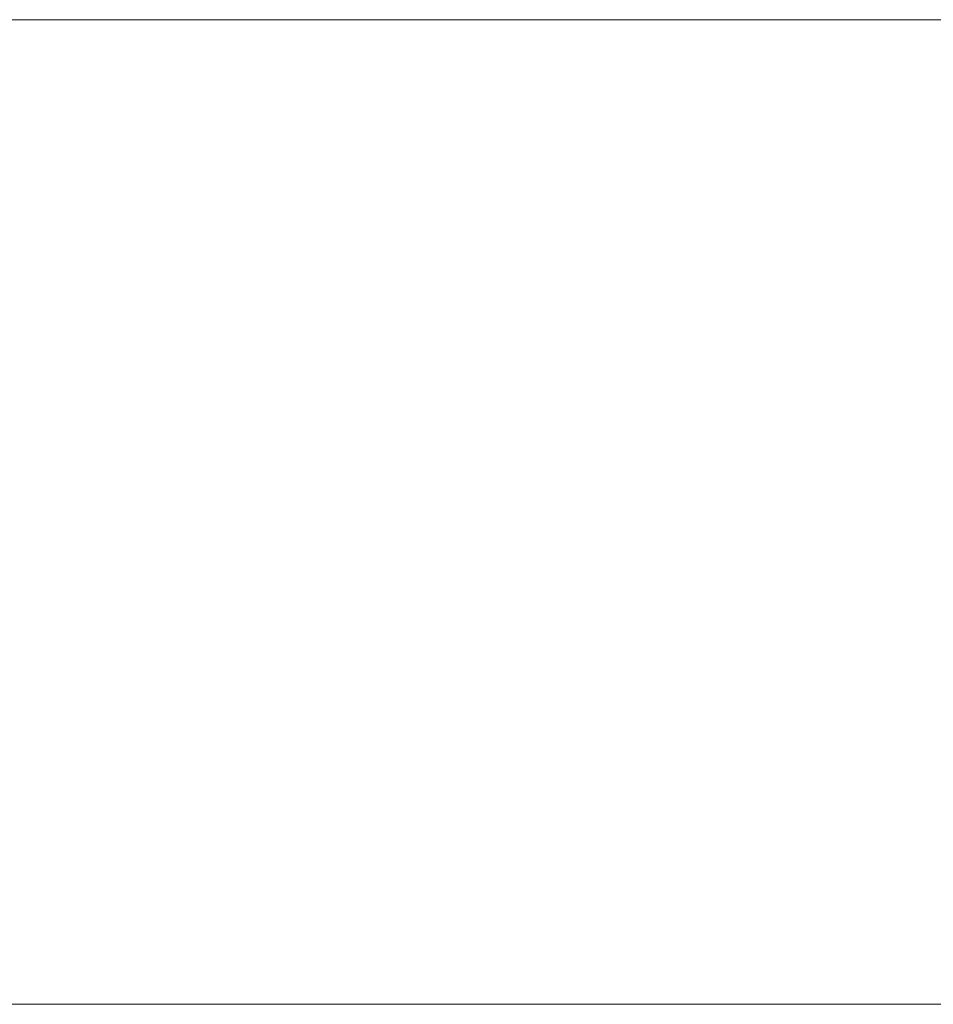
# Model space of a CAD drawing. Header units: millimetres. Extents: x 11 to 55443, y -2 to 19464.
# Tile 110 of 135: x 35580 to 37453, y 16926 to 18944. Entities that reach past the tile are written whole.
import ezdxf

# ---------------------------------------------------------------- set-up
doc = ezdxf.new("R2010")
doc.units = ezdxf.units.MM
doc.header["$MEASUREMENT"] = 0
doc.linetypes.add('Wipeout_Contour', pattern=[1000, 0, -1000])
doc.layers.add('Nowe_A__DACHY', color=7, linetype='Continuous')
doc.layers.add('Nowe_A__DACHY_Nr_pióra__92', color=7, linetype='Continuous', lineweight=13)

# ---------------------------------------------------------------- blocks, each defined once
blk = doc.blocks.new('ElemPrzekroju_39_1', base_point=(7287.1, 10854))
at = {"color": 254, "linetype": 'Wipeout_Contour', "lineweight": 0, "ltscale": 133047.221086}
blk.add_wipeout([(6757.1, 18943.9), (6757.1, 16926.2), (43817.1, 16926.2), (43817.1, 18943.9)], dxfattribs=at).dxf.layer = 'Nowe_A__DACHY'
at = {"layer": 'Nowe_A__DACHY_Nr_pióra__92', "color": 7, "linetype": 'Continuous', "lineweight": 13}
blk.add_line((43817.1, 18943.9), (6757.1, 18943.9), dxfattribs=at)
at = {"color": 254, "linetype": 'Wipeout_Contour', "lineweight": 0, "ltscale": 5226076.326641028}
blk.add_wipeout([(43817.1, 16926.2), (6757.1, 16926.2), (6757.1, 16915.9), (6847.1, 16915.9), (6847.1, 16917.4), (6867.1, 16917.4), (6867.1, 16915.9), (7599.4, 16915.9), (7599.4, 16917.4), (7619.4, 16917.4), (7619.4, 16915.9), (8351.6, 16915.9), (8351.6, 16917.4), (8371.6, 16917.4), (8371.6, 16915.9), (9103.8, 16915.9), (9103.8, 16917.4), (9123.8, 16917.4), (9123.8, 16915.9), (9856, 16915.9), (9856, 16917.4), (9876, 16917.4), (9876, 16915.9), (10608.3, 16915.9), (10608.3, 16917.4), (10628.3, 16917.4), (10628.3, 16915.9), (11360.5, 16915.9), (11360.5, 16917.4), (11380.5, 16917.4), (11380.5, 16915.9), (12112.7, 16915.9), (12112.7, 16917.4), (12132.7, 16917.4), (12132.7, 16915.9), (12864.9, 16915.9), (12864.9, 16917.4), (12884.9, 16917.4), (12884.9, 16915.9), (12973.4, 16915.9), (12973.4, 16918.6), (12976.4, 16918.6), (12976.4, 16915.9), (13042.4, 16915.9), (13042.4, 16917.4), (13207.4, 16917.4), (13207.4, 16915.9), (13818.5, 16915.9), (13818.5, 16917.4), (13838.5, 16917.4), (13838.5, 16915.9), (14572.2, 16915.9), (14572.2, 16917.4), (14592.2, 16917.4), (14592.2, 16915.9), (15325.8, 16915.9), (15325.8, 16917.4), (15345.8, 16917.4), (15345.8, 16915.9), (16079.4, 16915.9), (16079.4, 16917.4), (16099.4, 16917.4), (16099.4, 16915.9), (16833, 16915.9), (16833, 16917.4), (16853, 16917.4), (16853, 16915.9), (17586.6, 16915.9), (17586.6, 16917.4), (17606.6, 16917.4), (17606.6, 16915.9), (18340.2, 16915.9), (18340.2, 16917.4), (18360.2, 16917.4), (18360.2, 16915.9), (19093.8, 16915.9), (19093.8, 16917.4), (19113.8, 16917.4), (19113.8, 16915.9), (19202.3, 16915.9), (19202.3, 16921.6), (19203.8, 16921.6), (19203.8, 16918.9), (25142.3, 16918.9), (25142.3, 16925.1), (25143.8, 16925.1), (25143.8, 16922.4), (25461.3, 16922.4), (25461.3, 16923.9), (25626.3, 16923.9), (25626.3, 16922.4), (31369, 16922.4), (31369, 16925.1), (31372, 16925.1), (31372, 16922.4), (31460.5, 16922.4), (31460.5, 16923.9), (31480.5, 16923.9), (31480.5, 16922.4), (32280.5, 16922.4), (32280.5, 16923.9), (32300.5, 16923.9), (32300.5, 16922.4), (33100.5, 16922.4), (33100.5, 16923.9), (33120.5, 16923.9), (33120.5, 16922.4), (33920.5, 16922.4), (33920.5, 16923.9), (33940.5, 16923.9), (33940.5, 16922.4), (34740.5, 16922.4), (34740.5, 16923.9), (34760.5, 16923.9), (34760.5, 16922.4), (35560.5, 16922.4), (35560.5, 16923.9), (35580.5, 16923.9), (35580.5, 16922.4), (36380.5, 16922.4), (36380.5, 16923.9), (36400.5, 16923.9), (36400.5, 16922.4), (37200.5, 16922.4), (37200.5, 16923.9), (37220.5, 16923.9), (37220.5, 16922.4), (37309, 16922.4), (37309, 16925.1), (37312, 16925.1), (37312, 16922.4), (37378, 16922.4), (37378, 16923.9), (37543, 16923.9), (37543, 16922.4), (38188.8, 16922.4), (38188.8, 16923.9), (38208.8, 16923.9), (38208.8, 16922.4), (38977.1, 16922.4), (38977.1, 16923.9), (38997.1, 16923.9), (38997.1, 16922.4), (39765.5, 16922.4), (39765.5, 16923.9), (39785.5, 16923.9), (39785.5, 16922.4), (40553.8, 16922.4), (40553.8, 16923.9), (40573.8, 16923.9), (40573.8, 16922.4), (41342.1, 16922.4), (41342.1, 16923.9), (41362.1, 16923.9), (41362.1, 16922.4), (42130.5, 16922.4), (42130.5, 16923.9), (42150.5, 16923.9), (42150.5, 16922.4), (42918.8, 16922.4), (42918.8, 16923.9), (42938.8, 16923.9), (42938.8, 16922.4), (43707.1, 16922.4), (43707.1, 16923.9), (43727.1, 16923.9), (43727.1, 16922.4), (43817.1, 16922.4)], dxfattribs=at).dxf.layer = 'Nowe_A__DACHY'
at = {"layer": 'Nowe_A__DACHY_Nr_pióra__92', "color": 7, "linetype": 'Continuous', "lineweight": 13}
blk.add_line((6757.1, 16926.2), (43817.1, 16926.2), dxfattribs=at)

msp = doc.modelspace()

# ---------------------------------------------------------------- block references
at = {"layer": 'Nowe_A__DACHY', "lineweight": 0}
msp.add_blockref('ElemPrzekroju_39_1', (7287.1, 10854), dxfattribs=at)

doc.saveas('drawing.dxf')
